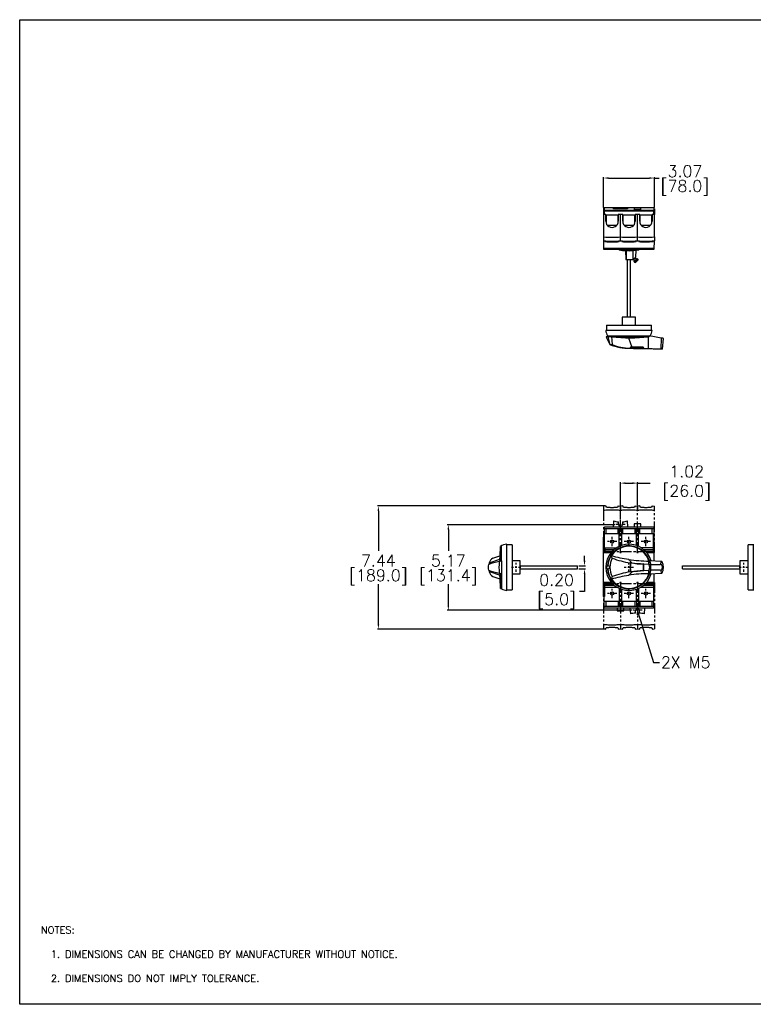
# Model space of a CAD drawing. Extents: x 864.4 to 941.4, y -8.5 to 51.
# Tile 1 of 2: x 864.4 to 908.8, y -8.5 to 51. Entities that reach past the tile are written whole.
import ezdxf
from ezdxf import colors
from ezdxf.entities.mleader import LeaderData, LeaderLine
from ezdxf.math import Vec2, Vec3

# ---------------------------------------------------------------- set-up
doc = ezdxf.new("R2010")
doc.units = 0
doc.header["$LTSCALE"] = 4
doc.header["$MEASUREMENT"] = 0
doc.linetypes.add('CENTER2', pattern=[1.125, 0.75, -0.125, 0.125, -0.125])
doc.linetypes.add('PHANTOM2', pattern=[1.25, 0.625, -0.125, 0.125, -0.125, 0.125, -0.125])
doc.layers.get('0').update_dxf_attribs({"linetype": 'CONTINUOUS'})
doc.layers.get('DEFPOINTS').update_dxf_attribs({"linetype": 'CONTINUOUS'})
for name, color, linetype in [('CENTER', 40, 'CENTER2'), ('DIMENSIONS', 140, 'CONTINUOUS'), ('PHANTOM', 130, 'PHANTOM2'), ('TEXT', 140, 'CONTINUOUS')]:
    doc.layers.add(name, color=color, linetype=linetype)
doc.styles.add('ROMANS', font='romans.shx')
doc.styles.get("Standard").update_dxf_attribs({"font": 'romans.shx'})
doc.dimstyles.get("Standard").update_dxf_attribs({"dimtxt": 0.7, "dimasz": 0.3, "dimexe": 0.0625, "dimexo": 0.0625, "dimgap": 0.0625, "dimtad": 0, "dimtih": 1, "dimtoh": 1, "dimzin": 0, "dimdsep": 46, "dimtxsty": 'Standard', "dimcen": 0, "dimadec": 0, "dimazin": 0, "dimtfac": 1, "dimtofl": 0, "dimtmove": 0, "dimatfit": 3, "dimfxl": 1, "dimtolj": 1, "dimtzin": 0, "dimarcsym": 0})

# ---------------------------------------------------------------- blocks, each defined once
blk = doc.blocks.new('*D12')
at = {"layer": 'DEFPOINTS', "color": 0, "transparency": 16777216}
for p in [(898.137, 17.969), (898.137, 17.773), (898.554, 17.773)]:
    blk.add_point(p, dxfattribs=at)
at = {"layer": 'DIMENSIONS', "color": 0, "lineweight": -2, "transparency": 16777216}
for p, q in [((898.554, 18.269), (898.554, 18.569)), ((898.2, 17.969), (898.616, 17.969)), ((898.2, 17.773), (898.616, 17.773)), ((898.554, 17.473), (898.554, 16.41)), ((898.554, 16.41), (898.254, 16.41))]:
    blk.add_line(p, q, dxfattribs=at)
at = {"layer": 'DIMENSIONS', "color": 0, "transparency": 16777216}
for points in [[(898.504, 18.269), (898.604, 18.269), (898.554, 17.969)], [(898.504, 17.473), (898.604, 17.473), (898.554, 17.773)]]:
    blk.add_solid(points, dxfattribs=at)
at = {"layer": 'DIMENSIONS', "color": 0, "transparency": 16777216, "insert": (896.625, 16.41), "char_height": 0.7, "attachment_point": 5}
blk.add_mtext('\\A1; 0.20\\P [5.0]', dxfattribs=at)
blk = doc.blocks.new('*D34')
at = {"layer": 'DEFPOINTS', "color": 0, "transparency": 16777216}
for p in [(901.752, 22.961), (901.752, 21.569), (900.728, 20.732)]:
    blk.add_point(p, dxfattribs=at)
at = {"layer": 'DIMENSIONS', "color": 0, "lineweight": -2, "transparency": 16777216}
for p, q in [((900.728, 20.795), (900.728, 23.023)), ((901.028, 22.961), (901.452, 22.961)), ((901.752, 21.632), (901.752, 23.023)), ((901.752, 22.961), (902.527, 22.961))]:
    blk.add_line(p, q, dxfattribs=at)
at = {"layer": 'DIMENSIONS', "color": 0, "transparency": 16777216}
for points in [[(901.028, 23.011), (901.028, 22.911), (900.728, 22.961)], [(901.452, 23.011), (901.452, 22.911), (901.752, 22.961)]]:
    blk.add_solid(points, dxfattribs=at)
at = {"layer": 'DIMENSIONS', "color": 0, "transparency": 16777216, "insert": (904.489, 22.961), "char_height": 0.7, "attachment_point": 5}
blk.add_mtext('\\A1; 1.02\\P [26.0]', dxfattribs=at)
blk = doc.blocks.new('*D35')
at = {"layer": 'DEFPOINTS', "color": 0, "transparency": 16777216}
for p in [(902.775, 41.397), (899.704, 39.544), (902.775, 39.544)]:
    blk.add_point(p, dxfattribs=at)
at = {"layer": 'DIMENSIONS', "color": 0, "lineweight": -2, "transparency": 16777216}
for p, q in [((899.704, 39.607), (899.704, 41.459)), ((900.004, 41.397), (902.475, 41.397)), ((902.775, 39.607), (902.775, 41.459)), ((902.775, 41.397), (903.075, 41.397))]:
    blk.add_line(p, q, dxfattribs=at)
at = {"layer": 'DIMENSIONS', "color": 0, "transparency": 16777216}
for points in [[(900.004, 41.447), (900.004, 41.347), (899.704, 41.397)], [(902.475, 41.447), (902.475, 41.347), (902.775, 41.397)]]:
    blk.add_solid(points, dxfattribs=at)
at = {"layer": 'DIMENSIONS', "color": 0, "transparency": 16777216, "char_height": 0.7, "attachment_point": 5}
for s, insert in [('\\A1;3.07', (904.621, 41.809)), ('\\A1;[78.0]', (904.621, 40.801))]:
    blk.add_mtext(s, dxfattribs=dict(at, insert=insert))
blk = doc.blocks.new('*D36')
at = {"layer": 'DEFPOINTS', "color": 0, "transparency": 16777216}
for p in [(900.448, 20.45), (890.321, 15.278), (901.471, 15.278)]:
    blk.add_point(p, dxfattribs=at)
at = {"layer": 'DIMENSIONS', "color": 0, "lineweight": -2, "transparency": 16777216}
for p, q in [((900.385, 20.45), (890.258, 20.45)), ((890.321, 20.15), (890.321, 18.872)), ((890.321, 15.578), (890.321, 16.856)), ((901.409, 15.278), (890.258, 15.278))]:
    blk.add_line(p, q, dxfattribs=at)
at = {"layer": 'DIMENSIONS', "color": 0, "transparency": 16777216}
for points in [[(890.271, 20.15), (890.371, 20.15), (890.321, 20.45)], [(890.271, 15.578), (890.371, 15.578), (890.321, 15.278)]]:
    blk.add_solid(points, dxfattribs=at)
at = {"layer": 'DIMENSIONS', "color": 0, "transparency": 16777216, "char_height": 0.7, "attachment_point": 5}
for s, insert in [('\\A1;5.17', (890.321, 18.277)), ('\\A1;[131.4]', (890.321, 17.268))]:
    blk.add_mtext(s, dxfattribs=dict(at, insert=insert))
blk = doc.blocks.new('*D37')
at = {"layer": 'DEFPOINTS', "color": 0, "transparency": 16777216}
for p in [(899.842, 21.585), (886.093, 14.145), (899.842, 14.145)]:
    blk.add_point(p, dxfattribs=at)
at = {"layer": 'DIMENSIONS', "color": 0, "lineweight": -2, "transparency": 16777216}
for p, q in [((899.78, 21.585), (886.031, 21.585)), ((886.093, 21.285), (886.093, 18.873)), ((886.093, 14.445), (886.093, 16.857)), ((899.78, 14.145), (886.031, 14.145))]:
    blk.add_line(p, q, dxfattribs=at)
at = {"layer": 'DIMENSIONS', "color": 0, "transparency": 16777216}
for points in [[(886.043, 21.285), (886.143, 21.285), (886.093, 21.585)], [(886.043, 14.445), (886.143, 14.445), (886.093, 14.145)]]:
    blk.add_solid(points, dxfattribs=at)
at = {"layer": 'DIMENSIONS', "color": 0, "transparency": 16777216, "char_height": 0.7, "attachment_point": 5}
for s, insert in [('\\A1;7.44', (886.093, 18.278)), ('\\A1;[189.0]', (886.093, 17.269))]:
    blk.add_mtext(s, dxfattribs=dict(at, insert=insert))

msp = doc.modelspace()

# ---------------------------------------------------------------- linework, layer by layer
for p, q in [((899.704, 39.544), (899.724, 39.544)), ((899.704, 39.544), (899.704, 39.19)), ((899.714, 39.623), (899.756, 39.623)), ((899.714, 39.544), (899.714, 39.623)), ((899.724, 39.544), (899.727, 39.19)), ((899.756, 39.623), (900.275, 39.623)), ((899.756, 39.19), (899.756, 39.623)), ((899.756, 39.448), (902.741, 39.448)), ((899.756, 39.408), (902.741, 39.408)), ((900.275, 39.623), (900.3, 39.623)), ((900.275, 39.561), (900.275, 39.623)), ((900.3, 39.564), (900.275, 39.561)), ((901.181, 39.561), (900.275, 39.561)), ((900.3, 39.564), (900.3, 39.623)), ((900.3, 39.623), (900.614, 39.623)), ((900.3, 39.564), (900.614, 39.562)), ((900.614, 39.562), (900.614, 39.623)), ((900.614, 39.623), (900.842, 39.623)), ((900.842, 39.562), (900.842, 39.623)), ((900.842, 39.623), (901.156, 39.623)), ((900.842, 39.564), (901.156, 39.564)), ((901.156, 39.564), (901.156, 39.623)), ((901.156, 39.623), (901.181, 39.623)), ((901.181, 39.561), (901.156, 39.564)), ((901.181, 39.623), (901.181, 39.561)), ((901.181, 39.623), (902.744, 39.623)), ((901.555, 39.619), (901.555, 39.497)), ((901.555, 39.619), (901.949, 39.619)), ((901.949, 39.497), (901.555, 39.497)), ((901.949, 39.497), (901.949, 39.619)), ((902.741, 39.408), (902.737, 39.19)), ((902.744, 39.623), (902.741, 39.448)), ((902.741, 39.448), (902.741, 39.408)), ((902.744, 39.623), (902.768, 39.623)), ((902.752, 39.19), (902.756, 39.544)), ((902.756, 39.544), (902.775, 39.544)), ((902.768, 39.622), (902.768, 39.623)), ((902.768, 39.544), (902.768, 39.622)), ((902.775, 39.544), (902.775, 39.19)), ((899.704, 39.19), (899.704, 37.104)), ((899.842, 39.19), (899.704, 39.19)), ((899.842, 38.788), (899.842, 39.19)), ((900.578, 39.149), (899.854, 39.149)), ((899.854, 39.149), (899.854, 38.689)), ((900.578, 38.689), (900.578, 39.149)), ((900.59, 39.19), (900.59, 38.788)), ((900.728, 39.19), (900.59, 39.19)), ((900.728, 37.848), (900.728, 39.19)), ((900.866, 39.19), (900.728, 39.19)), ((900.866, 38.788), (900.866, 39.19)), ((901.602, 39.149), (900.878, 39.149)), ((900.878, 39.149), (900.878, 38.689)), ((901.602, 38.689), (901.602, 39.149)), ((901.614, 39.19), (901.614, 38.788)), ((901.752, 39.19), (901.614, 39.19)), ((901.752, 37.848), (901.752, 39.19)), ((901.889, 39.19), (901.752, 39.19)), ((901.889, 38.788), (901.889, 39.19)), ((902.626, 39.149), (901.901, 39.149)), ((901.901, 39.149), (901.901, 38.689)), ((902.626, 38.689), (902.626, 39.149)), ((902.637, 39.19), (902.637, 38.788)), ((902.775, 39.19), (902.637, 39.19)), ((902.775, 37.848), (902.775, 39.19)), ((900.477, 38.526), (899.95, 38.526)), ((901.5, 38.526), (900.974, 38.526)), ((902.524, 38.526), (901.998, 38.526)), ((899.785, 37.599), (899.788, 37.563)), ((900.645, 37.563), (900.647, 37.599)), ((900.728, 37.61), (900.728, 37.848)), ((900.809, 37.599), (900.811, 37.563)), ((901.668, 37.563), (901.671, 37.599)), ((901.752, 37.61), (901.752, 37.848)), ((901.833, 37.599), (901.835, 37.563)), ((902.709, 37.601), (902.709, 37.565)), ((902.768, 37.104), (902.775, 37.61)), ((902.775, 37.848), (902.775, 37.61)), ((902.775, 37.615), (902.775, 37.614)), ((899.704, 37.154), (902.768, 37.154)), ((899.704, 37.104), (900.614, 37.104)), ((900.614, 37.104), (900.614, 37.097)), ((900.614, 37.097), (901.858, 37.097)), ((900.645, 37.064), (901.833, 37.066)), ((901.039, 37.012), (901.065, 37.016)), ((901.039, 37.012), (901.048, 36.465)), ((901.065, 37.016), (901.072, 36.465)), ((901.472, 37.02), (901.667, 37.036)), ((901.472, 37.02), (901.472, 36.465)), ((901.66, 36.622), (901.667, 37.036)), ((901.667, 37.036), (901.833, 37.066)), ((901.858, 37.097), (901.858, 37.105)), ((901.867, 37.105), (902.768, 37.104)), ((901.048, 36.465), (901.072, 36.465)), ((901.072, 36.465), (901.472, 36.465)), ((901.137, 36.465), (901.137, 32.989)), ((901.334, 32.989), (901.334, 36.465)), ((901.472, 36.465), (901.66, 36.622)), ((901.501, 36.489), (901.577, 36.399)), ((901.532, 36.361), (901.743, 36.538)), ((901.532, 36.361), (901.573, 36.312)), ((901.573, 36.312), (901.783, 36.49)), ((901.698, 36.5), (901.622, 36.59)), ((901.691, 36.355), (901.646, 36.32)), ((901.689, 36.357), (901.719, 36.382)), ((901.691, 36.355), (901.689, 36.357)), ((901.721, 36.38), (901.719, 36.382)), ((901.763, 36.419), (901.721, 36.38)), ((901.783, 36.49), (901.743, 36.538)), ((900.835, 32.989), (900.835, 32.501)), ((901.636, 32.989), (900.835, 32.989)), ((901.636, 32.501), (901.636, 32.989)), ((902.636, 32.182), (899.836, 32.182)), ((899.879, 32.501), (899.874, 32.182)), ((899.879, 32.501), (902.592, 32.501)), ((902.598, 32.182), (902.592, 32.501)), ((899.862, 31.821), (899.96, 31.812)), ((899.934, 31.855), (902.475, 31.855)), ((899.938, 31.848), (902.471, 31.848)), ((899.938, 31.848), (899.955, 31.815)), ((899.954, 31.817), (900.173, 31.816)), ((899.96, 31.812), (900.175, 31.812)), ((899.96, 31.812), (900.085, 31.337)), ((899.99, 31.855), (899.99, 31.848)), ((900.173, 31.816), (900.184, 31.796)), ((900.175, 31.812), (900.228, 31.337)), ((900.184, 31.796), (902.448, 31.796)), ((901.221, 31.746), (901.406, 31.176)), ((902.417, 31.848), (902.416, 31.855)), ((902.428, 31.794), (902.448, 31.796)), ((902.428, 31.097), (902.428, 31.794)), ((902.471, 31.848), (902.448, 31.796)), ((903.194, 31.73), (902.475, 31.857)), ((902.475, 31.857), (902.475, 31.855)), ((902.482, 31.855), (902.537, 31.855)), ((903.194, 31.73), (903.156, 31.072)), ((903.313, 31.709), (903.256, 31.063)), ((900.085, 31.337), (900.228, 31.337)), ((901.388, 31.231), (901.302, 31.108)), ((901.359, 31.163), (901.32, 31.108)), ((901.341, 31.164), (901.359, 31.163)), ((901.366, 31.167), (902.093, 31.171)), ((901.366, 31.167), (901.367, 31.166)), ((901.367, 31.166), (902.099, 31.167)), ((902.108, 31.176), (901.406, 31.176)), ((901.486, 31.176), (901.486, 31.168)), ((902.099, 31.167), (902.093, 31.171)), ((902.099, 31.167), (902.125, 31.109)), ((902.142, 31.102), (902.108, 31.176)), ((902.125, 31.109), (902.125, 31.101)), ((902.14, 31.108), (903.156, 31.072)), ((902.142, 31.102), (903.256, 31.063)), ((899.756, 19.058), (899.756, 20.316)), ((899.756, 20.316), (902.741, 20.316)), ((900.3, 20.675), (900.275, 20.316)), ((900.614, 20.45), (900.614, 20.623)), ((900.842, 20.623), (900.842, 20.45)), ((901.181, 20.316), (901.156, 20.675)), ((901.555, 20.493), (901.555, 20.316)), ((901.949, 20.493), (901.555, 20.493)), ((901.949, 20.316), (901.949, 20.493)), ((902.744, 20.316), (902.741, 20.316)), ((902.744, 20.316), (902.744, 19.679)), ((899.704, 19.694), (899.704, 19.627)), ((899.704, 16.979), (899.704, 19.686)), ((899.756, 19.686), (899.704, 19.686)), ((902.744, 20.206), (899.756, 20.206)), ((902.744, 19.895), (899.756, 19.895)), ((899.854, 19.895), (899.854, 20.206)), ((900.578, 20.206), (899.854, 20.206)), ((900.578, 19.895), (900.578, 20.206)), ((900.656, 19.145), (900.656, 19.895)), ((900.673, 19.895), (900.673, 20.206)), ((900.779, 19.895), (900.779, 20.206)), ((900.8, 19.201), (900.8, 19.895)), ((900.878, 19.895), (900.878, 20.206)), ((901.602, 20.206), (901.602, 19.895)), ((901.68, 19.895), (901.68, 19.199)), ((901.7, 19.895), (901.7, 20.206)), ((901.804, 20.206), (901.804, 19.15)), ((901.901, 19.895), (901.901, 20.206)), ((902.626, 20.206), (902.626, 19.895)), ((902.712, 19.895), (902.712, 18.813)), ((902.728, 19.679), (902.728, 19.615)), ((902.728, 19.679), (902.768, 19.679)), ((902.768, 19.615), (902.768, 19.679)), ((893.468, 18.254), (893.468, 19.137)), ((893.528, 18.27), (893.528, 19.17)), ((893.854, 17.871), (893.854, 19.271)), ((894.173, 19.227), (893.854, 19.233)), ((894.173, 19.227), (894.173, 16.515)), ((899.756, 19.058), (900.493, 19.058)), ((899.758, 19.058), (899.758, 18.902)), ((899.769, 19.058), (899.767, 19.057)), ((899.767, 18.835), (899.767, 19.057)), ((899.769, 19.058), (899.769, 19.058)), ((899.775, 19.058), (899.775, 18.956)), ((902.712, 19.057), (901.979, 19.057)), ((902.768, 19.615), (902.712, 19.615)), ((902.768, 18.254), (902.768, 19.615)), ((902.768, 19.485), (902.768, 19.544)), ((908.756, 19.233), (908.437, 19.227)), ((908.437, 16.515), (908.437, 19.227)), ((908.756, 19.271), (908.756, 16.471)), ((893.009, 18.427), (893.427, 18.565)), ((899.764, 18.906), (899.704, 18.87)), ((900.147, 18.751), (899.704, 18.751)), ((899.758, 18.755), (899.758, 18.818)), ((899.758, 18.818), (899.766, 18.816)), ((899.764, 18.818), (899.758, 18.818)), ((899.788, 18.755), (899.758, 18.755)), ((899.764, 18.818), (899.764, 18.906)), ((899.764, 18.818), (899.766, 18.816)), ((899.766, 18.816), (899.766, 18.835)), ((899.766, 18.835), (899.767, 18.835)), ((899.771, 18.751), (899.771, 18.755)), ((899.775, 18.956), (899.779, 18.956)), ((899.775, 18.956), (900.352, 18.956)), ((899.779, 18.9), (899.775, 18.9)), ((899.775, 18.9), (899.775, 18.813)), ((900.286, 18.9), (899.775, 18.9)), ((899.775, 18.813), (899.788, 18.81)), ((900.201, 18.813), (899.775, 18.813)), ((899.779, 18.956), (899.779, 18.9)), ((899.788, 18.813), (899.788, 18.755)), ((900.229, 18.427), (900.173, 18.588)), ((902.12, 18.956), (902.704, 18.956)), ((902.704, 18.9), (902.185, 18.9)), ((902.712, 18.813), (902.271, 18.813)), ((902.768, 18.751), (902.324, 18.751)), ((902.7, 18.956), (902.7, 18.9)), ((902.704, 18.956), (902.7, 18.956)), ((902.704, 18.9), (902.7, 18.9)), ((902.704, 18.956), (902.704, 18.9)), ((902.708, 18.755), (902.708, 18.751)), ((902.709, 18.755), (902.709, 18.813)), ((902.712, 18.813), (902.709, 18.81)), ((902.716, 18.751), (902.716, 18.947)), ((902.716, 18.947), (902.768, 18.915)), ((902.768, 18.751), (902.768, 18.915)), ((892.782, 18.062), (892.849, 18.084)), ((892.838, 18.154), (892.786, 18.144)), ((892.903, 18.171), (892.787, 18.147)), ((893.418, 18.349), (892.838, 18.149)), ((892.839, 18.082), (892.838, 18.154)), ((892.849, 18.084), (892.849, 18.152)), ((893.402, 18.231), (893.529, 18.27)), ((893.528, 18.271), (893.468, 18.254)), ((893.529, 18.27), (893.528, 18.246)), ((893.528, 18.246), (893.528, 17.497)), ((893.854, 16.471), (893.854, 17.871)), ((894.662, 18.272), (894.173, 18.272)), ((894.662, 17.471), (894.662, 18.272)), ((894.662, 17.969), (898.137, 17.969)), ((898.137, 17.773), (898.137, 17.969)), ((901.213, 18.358), (901.406, 18.152)), ((901.221, 18.357), (901.221, 18.349)), ((901.389, 18.171), (901.308, 18.147)), ((901.331, 18.144), (901.367, 18.154)), ((901.389, 18.152), (901.389, 18.171)), ((902.099, 18.081), (902.126, 18.062)), ((902.108, 18.084), (902.108, 18.075)), ((902.139, 18.062), (902.108, 18.084)), ((902.428, 18.046), (902.139, 18.062)), ((902.47, 18.27), (902.428, 18.046)), ((902.428, 18.254), (902.448, 18.254)), ((902.428, 18.254), (902.428, 18.046)), ((902.47, 18.27), (902.448, 18.254)), ((902.47, 18.27), (902.475, 18.27)), ((903.194, 18.231), (902.475, 18.27)), ((902.475, 18.27), (902.475, 18.27)), ((903.156, 18.049), (903.194, 18.231)), ((904.474, 17.969), (907.949, 17.969)), ((904.474, 17.773), (904.474, 17.969)), ((908.437, 18.272), (907.949, 18.272)), ((907.949, 18.272), (907.949, 17.471)), ((892.782, 17.68), (892.849, 17.658)), ((892.838, 17.588), (892.786, 17.599)), ((892.903, 17.571), (892.787, 17.595)), ((892.839, 17.661), (892.838, 17.588)), ((893.418, 17.393), (892.838, 17.594)), ((892.849, 17.658), (892.849, 17.59)), ((893.009, 17.315), (893.427, 17.177)), ((893.529, 17.472), (893.4, 17.512)), ((893.468, 17.488), (893.466, 17.488)), ((893.468, 17.488), (893.528, 17.472)), ((893.468, 16.6), (893.468, 17.488)), ((893.528, 17.497), (893.529, 17.472)), ((893.528, 17.472), (893.528, 16.57)), ((894.173, 17.471), (894.662, 17.471)), ((894.662, 17.773), (898.137, 17.773)), ((900.229, 17.315), (900.173, 17.154)), ((901.213, 17.384), (901.406, 17.59)), ((901.221, 17.385), (901.221, 17.393)), ((901.389, 17.571), (901.308, 17.595)), ((901.367, 17.588), (901.331, 17.599)), ((901.389, 17.571), (901.389, 17.591)), ((902.119, 17.68), (902.091, 17.661)), ((902.139, 17.68), (902.108, 17.658)), ((902.108, 17.673), (902.108, 17.658)), ((902.139, 17.68), (902.428, 17.696)), ((902.428, 17.696), (902.47, 17.472)), ((902.428, 17.696), (902.428, 17.488)), ((902.448, 17.488), (902.428, 17.488)), ((902.448, 17.488), (902.47, 17.472)), ((902.47, 17.472), (902.475, 17.472)), ((902.475, 17.472), (903.194, 17.511)), ((902.475, 17.472), (902.475, 17.472)), ((903.156, 17.693), (903.194, 17.511)), ((904.474, 17.773), (907.949, 17.773)), ((907.949, 17.471), (908.437, 17.471)), ((899.704, 16.979), (899.764, 16.979)), ((899.704, 16.115), (899.704, 16.979)), ((899.704, 16.82), (899.764, 16.783)), ((899.757, 16.788), (899.757, 16.115)), ((899.757, 16.673), (900.512, 16.673)), ((899.768, 16.981), (899.764, 16.979)), ((899.764, 16.979), (899.764, 16.783)), ((899.768, 16.981), (900.155, 16.981)), ((899.768, 16.673), (899.768, 16.981)), ((899.768, 16.917), (900.211, 16.917)), ((899.775, 16.83), (900.299, 16.83)), ((899.775, 16.774), (899.775, 16.83)), ((900.366, 16.774), (899.775, 16.774)), ((901.96, 16.673), (902.724, 16.673)), ((902.724, 16.774), (902.105, 16.774)), ((902.172, 16.83), (902.724, 16.83)), ((902.26, 16.917), (902.724, 16.917)), ((902.316, 16.981), (902.724, 16.981)), ((902.724, 16.981), (902.724, 15.414)), ((902.724, 16.979), (902.768, 16.979)), ((902.724, 16.829), (902.768, 16.856)), ((902.724, 16.83), (902.724, 16.83)), ((902.724, 16.774), (902.724, 16.774)), ((902.724, 16.672), (902.724, 16.673)), ((902.768, 16.979), (902.768, 16.986)), ((902.768, 16.856), (902.768, 16.979)), ((902.768, 16.815), (902.768, 16.979)), ((902.768, 16.044), (902.768, 16.856)), ((893.468, 16.6), (893.468, 16.603)), ((893.854, 16.509), (894.173, 16.515)), ((899.757, 16.115), (899.704, 16.115)), ((899.735, 15.414), (899.735, 16.115)), ((900.676, 15.525), (900.676, 16.588)), ((900.8, 15.836), (900.8, 16.541)), ((901.68, 16.543), (901.68, 15.836)), ((901.823, 16.601), (901.823, 15.836)), ((902.768, 16.103), (902.768, 16.118)), ((908.437, 16.515), (908.756, 16.509)), ((899.735, 15.836), (902.724, 15.836)), ((899.735, 15.525), (902.724, 15.525)), ((899.854, 15.525), (899.854, 15.836)), ((900.578, 15.836), (900.578, 15.525)), ((900.779, 15.836), (900.779, 15.525)), ((900.878, 15.525), (900.878, 15.836)), ((901.602, 15.836), (901.602, 15.525)), ((901.7, 15.836), (901.7, 15.525)), ((901.807, 15.836), (901.807, 15.525)), ((901.901, 15.836), (901.901, 15.525)), ((902.626, 15.836), (902.626, 15.525)), ((902.768, 16.044), (902.724, 16.044)), ((899.735, 15.414), (899.738, 15.414)), ((902.724, 15.414), (899.738, 15.414)), ((900.531, 15.414), (900.531, 15.237)), ((900.531, 15.237), (900.925, 15.237)), ((900.925, 15.237), (900.925, 15.414)), ((901.298, 15.414), (901.324, 15.055)), ((901.637, 15.107), (901.637, 15.28)), ((901.866, 15.28), (901.866, 15.107)), ((902.18, 15.055), (902.205, 15.414))]:
    msp.add_line(p, q)
at = {"flags": 128}
for points in [[(901.644, 36.319), (901.644, 36.319), (901.644, 36.319), (901.644, 36.319), (901.645, 36.319), (901.646, 36.32)], [(901.763, 36.419), (901.764, 36.419), (901.764, 36.42), (901.765, 36.42), (901.765, 36.42)]]:
    msp.add_lwpolyline(points, dxfattribs=at)
for centre in [(900.216, 19.431), (901.24, 19.431), (902.263, 19.431), (900.216, 16.299), (901.24, 16.299), (902.263, 16.299)]:
    msp.add_circle(centre, 0.102)
for centre, radius, start, end in [((900.728, 46.024), 6.463, 268.98787, 271.01229), ((900.216, 38.782), 0.374, 179.08789, 0.91211), ((901.24, 38.782), 0.374, 179.08789, 0.91211), ((902.263, 38.782), 0.374, 179.08789, 0.91211), ((900.216, 41.691), 3.876, 262.4127, 277.5873), ((900.216, 41.194), 3.62, 261.87223, 278.12778), ((900.216, 41.184), 3.646, 263.25138, 276.74862), ((901.24, 41.691), 3.876, 262.4127, 277.5873), ((901.24, 41.194), 3.62, 261.87222, 278.12778), ((901.24, 41.184), 3.646, 263.25138, 276.74862), ((902.263, 41.691), 3.876, 262.4127, 277.5873), ((902.263, 41.194), 3.62, 261.87222, 278.12778), ((902.263, 41.184), 3.646, 263.25138, 277.01156), ((901.242, 29.518), 7.612, 85.29363, 94.73527), ((900.653, 37.103), 0.0393, 188.40098, 258.58866), ((901.031, 38.454), 1.442, 254.47387, 270.31888), ((901.247, 39.08), 2.072, 264.96224, 276.25296), ((901.821, 37.101), 0.0371, 289.00586, 354.45763), ((901.604, 36.361), 0.0582, 237.97354, 312.98434), ((901.739, 36.464), 0.051, 300.61888, 30.64162), ((900.963, 32.344), 1.139, 188.16346, 205.39421), ((901.508, 32.344), 1.139, 334.60579, 351.83654), ((901.575, 32.318), 1.784, 196.16177, 213.36373), ((899.947, 31.165), 0.649, 85.03442, 89.27542), ((901.316, 44.446), 12.701, 264.88872, 275.02295), ((901.238, 34.121), 3.013, 247.5008, 271.21662), ((901.321, 33.917), 2.802, 247.05122, 269.72641), ((901.821, 44.081), 12.983, 267.78959, 271.34141), ((901.301, 31.148), 0.0449, 295.95982, 311.1932), ((901.805, 42.931), 11.826, 267.70269, 271.55237), ((901.356, 31.177), 0.0139, 281.56321, 315.10484), ((903.152, 30.45), 0.622, 80.30214, 89.6087), ((900.728, 22.292), 1.673, 255.17424, 266.08737), ((900.728, 20.452), 0.114, 180, 0), ((900.728, 22.292), 1.673, 273.91263, 284.82576), ((907.264, 17.871), 13.854, 174.75597, 178.02261), ((893.996, 18.234), 1.047, 97.784, 120.32601), ((901.236, 17.871), 1.4, 16.41934, 343.62203), ((901.236, 17.871), 1.301, 17.83918, 176.47372), ((901.236, 17.871), 1.271, 17.53119, 145.85049), ((901.249, 17.87), 1.293, 146.28694, 176.26111), ((902.487, 26.608), 8.348, 253.90647, 261.27681), ((894.565, 17.871), 1.83, 174.41218, 185.58493), ((895.33, 9.964), 8.489, 103.12822, 107.73957), ((892.877, 18.097), 0.102, 152.9877, 200.48757), ((893.352, 17.928), 0.605, 124.48647, 158.82236), ((896.404, 17.863), 3.024, 173.01133, 186.67105), ((893.569, 18.335), 0.152, 174.70947, 199.7537), ((893.478, 18.312), 0.0589, 208.77244, 260.46093), ((899.962, 17.857), 0.0976, 90.6595, 171.59905), ((899.967, 17.892), 0.104, 191.41947, 266.32375), ((899.975, 17.847), 0.108, 12.77586, 97.7171), ((899.979, 17.89), 0.104, 260.10439, 349.4008), ((901.232, 17.871), 1.147, 150.99174, 209.0083), ((901.945, 22.818), 4.714, 248.64849, 262.22996), ((902.443, 26.139), 7.886, 261.08618, 270.03528), ((909.104, 17.871), 7.801, 177.97158, 182.02842), ((904.885, 17.871), 3.565, 175.61506, 184.3843), ((902.458, 25.202), 7.148, 260.93133, 267.33857), ((902.753, 28.34), 10.28, 262.25289, 266.3523), ((902.853, 29.431), 11.371, 262.69194, 266.24524), ((896.671, 17.974), 5.455, 356.91084, 0.91987), ((897.235, 17.871), 4.908, 357.77305, 2.22695), ((902.767, 23.567), 5.532, 266.48565, 274.0279), ((902.431, 18.004), 0.0422, 21.69109, 93.58421), ((901.993, 17.872), 0.5, 342.51869, 17.21169), ((902.469, 18.211), 0.0593, 26.95075, 85.13927), ((901.14, 17.875), 1.429, 344.79836, 14.68757), ((903.167, 17.98), 0.07, 57.48346, 98.9731), ((903.2, 18.164), 0.0677, 38.27292, 95.33819), ((902.962, 17.866), 0.298, 329.97394, 35.58422), ((902.466, 17.875), 0.855, 336.30422, 22.79497), ((895.298, 25.668), 8.374, 252.24462, 256.90477), ((892.877, 17.645), 0.102, 159.51243, 207.0123), ((893.352, 17.813), 0.605, 201.16954, 235.52163), ((893.569, 17.407), 0.152, 160.2463, 185.29053), ((907.264, 17.871), 13.854, 181.97739, 185.24997), ((893.479, 17.429), 0.0602, 101.9832, 150.95011), ((901.236, 17.871), 1.301, 183.47496, 342.16082), ((901.256, 17.875), 1.301, 183.81975, 213.61826), ((902.509, 9.035), 8.449, 98.76716, 106.04953), ((901.236, 17.871), 1.271, 214.14765, 342.46878), ((901.992, 12.742), 4.901, 98.03026, 111.09129), ((902.443, 9.603), 7.886, 89.96472, 98.91382), ((902.512, 10.064), 7.627, 92.95634, 98.90705), ((902.753, 7.402), 10.28, 93.69301, 97.74706), ((902.729, 7.589), 10.088, 93.52875, 97.53438), ((902.432, 17.736), 0.0397, 264.12573, 339.14756), ((902.757, 9.949), 7.754, 87.05282, 92.43526), ((902.475, 17.521), 0.0488, 269.6008, 334.83636), ((903.168, 17.758), 0.0661, 259.46182, 321.89927), ((903.199, 17.582), 0.0707, 265.66831, 314.56786), ((893.816, 17.207), 0.7, 240.15827, 245.67868), ((894.016, 17.599), 1.139, 244.60579, 261.83654), ((901.752, 13.438), 1.673, 93.91263, 104.82576), ((901.752, 15.278), 0.114, 360, 180), ((901.752, 13.438), 1.673, 75.17424, 86.08737)]:
    msp.add_arc(centre, radius, start, end)
msp.add_open_spline([(901.221, 31.746), (901.221, 31.746), (901.221, 31.746), (901.221, 31.746)], degree=3)
for points, knots in [([(903.313, 31.709), (903.313, 31.709), (903.313, 31.709), (903.303, 31.711), (903.29, 31.713), (903.274, 31.716), (903.254, 31.719), (903.236, 31.722), (903.215, 31.726), (903.201, 31.729), (903.194, 31.73)], [0, 0, 0, 0, 0.259724, 0.471093, 0.620056, 0.772132, 0.839645, 0.895357, 0.951426, 1, 1, 1, 1]), ([(893.528, 17.472), (893.528, 17.472), (893.528, 17.472), (893.529, 17.472), (893.529, 17.472)], [0, 0, 0, 0, 0.500316, 1, 1, 1, 1]), ([(902.768, 16.986), (902.768, 17.096), (902.768, 17.263), (902.768, 17.43), (902.768, 17.488)], [0, 0, 0, 0, 0.656308, 1, 1, 1, 1])]:
    msp.add_open_spline(points, degree=3, knots=knots)
at = {"layer": 'CENTER', "ltscale": 0.05}
for p, q in [((901.009, 20.452), (900.448, 20.452)), ((900.728, 20.171), (900.728, 20.732)), ((900.216, 19.151), (900.216, 19.712)), ((901.24, 19.151), (901.24, 19.712)), ((902.263, 19.151), (902.263, 19.712)), ((900.497, 19.431), (899.936, 19.431)), ((901.52, 19.431), (900.959, 19.431)), ((902.544, 19.431), (901.983, 19.431)), ((894.708, 17.871), (894.147, 17.871)), ((894.427, 17.591), (894.427, 18.152)), ((901.516, 17.871), (900.955, 17.871)), ((901.236, 17.591), (901.236, 18.152)), ((908.464, 17.871), (907.903, 17.871)), ((908.184, 17.591), (908.184, 18.152)), ((900.497, 16.299), (899.936, 16.299)), ((900.216, 16.019), (900.216, 16.58)), ((901.52, 16.299), (900.959, 16.299)), ((901.24, 16.019), (901.24, 16.58)), ((902.544, 16.299), (901.983, 16.299)), ((902.263, 16.019), (902.263, 16.58)), ((901.752, 15), (901.752, 15.561)), ((901.752, 14.998), (901.752, 15.559)), ((902.032, 15.278), (901.471, 15.278))]:
    msp.add_line(p, q, dxfattribs=at)
at = {"layer": 'DEFPOINTS'}
msp.add_lwpolyline([(941.409, -8.534), (864.409, -8.534), (864.409, 50.966), (941.409, 50.966)], close=True, dxfattribs=at)
at = {"layer": 'PHANTOM', "ltscale": 0.25}
for p, q in [((899.842, 21.585), (899.704, 21.569)), ((899.704, 21.569), (899.704, 21.305)), ((899.842, 21.585), (899.842, 21.543)), ((900.59, 21.585), (900.728, 21.569)), ((900.59, 21.543), (900.59, 21.585)), ((900.866, 21.585), (900.728, 21.569)), ((900.728, 21.305), (900.728, 21.569)), ((900.728, 21.569), (900.728, 21.305)), ((900.866, 21.585), (900.866, 21.543)), ((901.614, 21.585), (901.752, 21.569)), ((901.614, 21.543), (901.614, 21.585)), ((901.889, 21.585), (901.752, 21.569)), ((901.752, 21.305), (901.752, 21.569)), ((901.752, 21.569), (901.752, 21.305)), ((901.889, 21.585), (901.889, 21.543)), ((902.637, 21.585), (902.775, 21.569)), ((902.637, 21.543), (902.637, 21.585)), ((902.775, 21.305), (902.775, 21.569)), ((902.775, 21.305), (902.775, 21.569)), ((900.728, 18.765), (900.728, 21.305)), ((901.752, 18.765), (901.752, 21.305)), ((902.775, 18.765), (902.775, 21.305)), ((899.704, 18.765), (899.748, 18.765)), ((899.748, 18.765), (899.748, 18.83)), ((899.748, 18.83), (900.685, 18.83)), ((900.685, 18.83), (900.685, 18.765)), ((900.685, 18.765), (900.728, 18.765)), ((900.728, 18.765), (900.771, 18.765)), ((900.771, 18.765), (900.771, 18.83)), ((900.771, 18.83), (901.708, 18.83)), ((901.708, 18.83), (901.708, 18.765)), ((901.708, 18.765), (901.752, 18.765)), ((901.752, 18.765), (901.795, 18.765)), ((901.795, 18.765), (901.795, 18.83)), ((901.795, 18.83), (902.732, 18.83)), ((902.732, 18.83), (902.732, 18.765)), ((902.732, 18.765), (902.775, 18.765)), ((899.704, 16.965), (899.704, 14.425)), ((899.748, 16.965), (899.704, 16.965)), ((899.748, 16.9), (899.748, 16.965)), ((899.748, 16.9), (900.685, 16.9)), ((900.685, 16.965), (900.685, 16.9)), ((900.728, 16.965), (900.685, 16.965)), ((900.728, 16.965), (900.728, 14.425)), ((900.771, 16.965), (900.728, 16.965)), ((900.771, 16.9), (900.771, 16.965)), ((900.771, 16.9), (901.708, 16.9)), ((901.708, 16.965), (901.708, 16.9)), ((901.752, 16.965), (901.708, 16.965)), ((901.752, 16.965), (901.752, 14.425)), ((901.795, 16.965), (901.752, 16.965)), ((901.795, 16.9), (901.795, 16.965)), ((901.795, 16.9), (902.732, 16.9)), ((902.732, 16.965), (902.732, 16.9)), ((902.775, 16.965), (902.732, 16.965)), ((902.775, 16.965), (902.775, 14.425)), ((899.704, 14.425), (899.704, 14.161)), ((900.728, 14.425), (900.728, 14.161)), ((900.728, 14.425), (900.728, 14.161)), ((901.752, 14.425), (901.752, 14.161)), ((901.752, 14.425), (901.752, 14.161)), ((902.775, 14.425), (902.775, 14.161)), ((899.704, 14.161), (899.842, 14.145)), ((899.842, 14.145), (899.842, 14.187)), ((900.59, 14.187), (900.59, 14.145)), ((900.59, 14.145), (900.728, 14.161)), ((900.728, 14.161), (900.866, 14.145)), ((900.866, 14.145), (900.866, 14.187)), ((901.614, 14.187), (901.614, 14.145)), ((901.614, 14.145), (901.752, 14.161)), ((901.752, 14.161), (901.889, 14.145)), ((901.889, 14.145), (901.889, 14.187)), ((902.637, 14.187), (902.637, 14.145)), ((902.637, 14.145), (902.775, 14.161))]:
    msp.add_line(p, q, dxfattribs=at)
for centre, start, end in [((899.884, 21.573), 214.79345, 256.70498), ((900.548, 21.573), 283.29502, 325.20655), ((900.908, 21.573), 214.79345, 256.70498), ((901.572, 21.573), 283.29502, 325.20655), ((901.932, 21.573), 214.79345, 256.70498), ((902.595, 21.573), 283.29502, 325.20655), ((899.884, 14.158), 103.29502, 145.20655), ((900.548, 14.158), 34.79345, 76.70498), ((900.908, 14.158), 103.29502, 145.20655), ((901.572, 14.158), 34.79345, 76.70498), ((901.932, 14.158), 103.29502, 145.20655), ((902.595, 14.158), 34.79345, 76.70498)]:
    msp.add_arc(centre, 0.0512, start, end, dxfattribs=at)
at = {"layer": 'PHANTOM'}
for centre, radius, start, end in [((900.216, 23.61), 2.115, 260.64893, 279.35107), ((901.24, 23.61), 2.115, 260.64893, 279.35107), ((902.263, 23.61), 2.115, 260.64893, 279.35107), ((900.216, 16.568), 4.765, 83.83367, 96.16633), ((901.24, 16.568), 4.765, 83.83367, 96.16633), ((902.263, 16.568), 4.765, 83.83367, 96.16633), ((900.216, 19.162), 4.765, 263.83367, 276.16633), ((901.24, 19.162), 4.765, 263.83367, 276.16633), ((902.263, 19.162), 4.765, 263.83367, 276.16633), ((900.216, 12.12), 2.115, 80.64893, 99.35107), ((901.24, 12.12), 2.115, 80.64893, 99.35107), ((902.263, 12.12), 2.115, 80.64893, 99.35107)]:
    msp.add_arc(centre, radius, start, end, dxfattribs=at)
at = {"layer": 'PHANTOM', "ltscale": 0.25}
msp.add_open_spline([(899.704, 21.305), (899.704, 21.098), (899.704, 20.683), (899.704, 20.049), (899.704, 19.409), (899.704, 18.98), (899.704, 18.765)], degree=3, knots=[0, 0, 0, 0, 0.248199, 0.496398, 0.748201, 1, 1, 1, 1], dxfattribs=at)

# ---------------------------------------------------------------- texts
at = {"layer": 'TEXT', "insert": (865.691, -3.826), "char_height": 0.4375, "attachment_point": 1, "style": 'ROMANS'}
msp.add_mtext_dynamic_manual_height_columns('NOTES:\\P\\P  1. DIMENSIONS CAN BE CHANGED BY MANUFACTURER WITHOUT NOTICE.\\P\\P  2. DIMENSIONS DO NOT IMPLY TOLERANCE.', width=28.12604, gutter_width=1.25, heights=[0], dxfattribs=at)

# ---------------------------------------------------------------- dimensions: what is measured, and where the dimension line sits
at = {"layer": 'DIMENSIONS'}
dim = msp.add_linear_dim(base=(902.775, 41.397), p1=(899.704, 39.544), p2=(902.775, 39.544), dimstyle='Standard', override={"dimpost": '\\X'}, dxfattribs=at)
dim.commit()
dim.dimension.update_dxf_attribs({"geometry": '*D35', "text_midpoint": (904.621, 41.397)})
dim = msp.add_linear_dim(base=(901.752, 22.961), p1=(900.728, 20.732), p2=(901.752, 21.569), text=' <>', dimstyle='Standard', override={"dimpost": '\\X'}, dxfattribs=at)
dim.commit()
dim.dimension.update_dxf_attribs({"geometry": '*D34', "text_midpoint": (904.489, 22.961), "dimtype": 160})
for base, p1, p2, picture, middle in [((886.093, 14.145), (899.842, 21.585), (899.842, 14.145), '*D37', (886.093, 17.865)), ((890.321, 15.278), (900.448, 20.45), (901.471, 15.278), '*D36', (890.321, 17.864))]:
    dim = msp.add_linear_dim(base=base, p1=p1, p2=p2, angle=90, dimstyle='Standard', override={"dimpost": '\\X'}, dxfattribs=at)
    dim.commit()
    dim.dimension.update_dxf_attribs({"geometry": picture, "text_midpoint": middle})
dim = msp.add_linear_dim(base=(898.554, 17.773), p1=(898.137, 17.969), p2=(898.137, 17.773), angle=90, text=' <>', dimstyle='Standard', override={"dimpost": '\\X'}, dxfattribs=at)
dim.commit()
dim.dimension.update_dxf_attribs({"geometry": '*D12', "text_midpoint": (896.625, 16.41), "dimtype": 160})

# ---------------------------------------------------------------- leaders
ml = msp.add_multileader_mtext('Standard', dxfattribs=at)
ml.set_content('2X M5', color=256)
ml.set_leader_properties()
ml.build(insert=Vec2(0, 0))
ml.multileader.update_dxf_attribs({"text_left_attachment_type": 2, "text_right_attachment_type": 2, "dogleg_length": 0.36, "arrow_head_size": 0.3})
ctx = ml.context
ctx.base_point, ctx.char_height, ctx.arrow_head_size, ctx.landing_gap_size, ctx.plane_origin = Vec3(903.081, 12.131), 0.7, 0.3, 0.09, Vec3(901.752, 15.28)
ctx.left_attachment, ctx.right_attachment = 2, 2
notes = []
notes.append((ctx, [(0, (1, 1, 0), (902.721, 12.131), (1, 0), 0.36, [(0, [(901.752, 15.278)], 0, [])])]))
ctx.mtext.insert, ctx.mtext.flow_direction = Vec3(903.171, 12.481), 5
for ctx, leaders in notes:
    for number, flags, end, landing, length, lines in leaders:
        leader = LeaderData()
        leader.index, (leader.has_last_leader_line, leader.has_dogleg_vector, leader.attachment_direction) = number, flags
        leader.last_leader_point, leader.dogleg_vector, leader.dogleg_length = Vec3(end), Vec3(landing), length
        for number, points, colour, breaks in lines:
            line = LeaderLine()
            line.index, line.vertices, line.color, line.breaks = number, Vec3.list(points), colors.encode_raw_color(colour), breaks
            leader.lines.append(line)
        ctx.leaders.append(leader)

doc.saveas('drawing.dxf')
